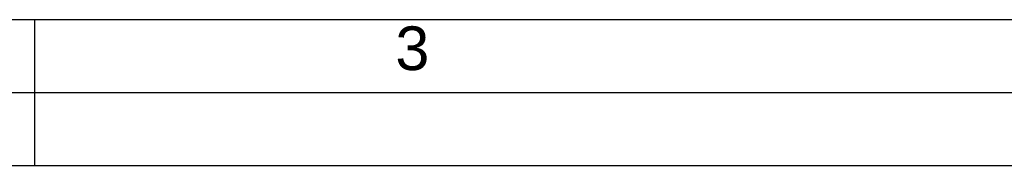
# Model space of a CAD drawing. Header units: millimetres. Extents: x 0 to 420, y 0 to 297.
# Tile 40 of 74: x 234 to 301, y 0 to 10. Entities that reach past the tile are written whole.
import ezdxf

# ---------------------------------------------------------------- set-up
doc = ezdxf.new("R2010")
doc.units = ezdxf.units.MM
doc.header["$LTSCALE"] = 23.1
doc.layers.get('0').update_dxf_attribs({"linetype": 'CONTINUOUS'})
doc.styles.add('TEXTSTYLE_2', font='arial.ttf')

msp = doc.modelspace()

# ---------------------------------------------------------------- linework, layer by layer
at = {"color": 7, "linetype": 'CONTINUOUS'}
for p, q in [((25, 10), (410, 10)), ((232.75, 0), (237.25, 0))]:
    msp.add_line(p, q, dxfattribs=at)
at = {"color": 2, "linetype": 'CONTINUOUS'}
for p, q in [((235, 0), (235, 10)), ((20, 5), (415, 5)), ((237.25, 0), (420, 0))]:
    msp.add_line(p, q, dxfattribs=at)

# ---------------------------------------------------------------- texts
at = {"color": 2, "linetype": 'CONTINUOUS', "insert": (259.729, 9.53753), "char_height": 3, "width": 2.330855, "attachment_point": 1, "line_spacing_factor": 0.9, "style": 'TEXTSTYLE_2'}
msp.add_mtext('3', dxfattribs=at)

doc.saveas('drawing.dxf')
